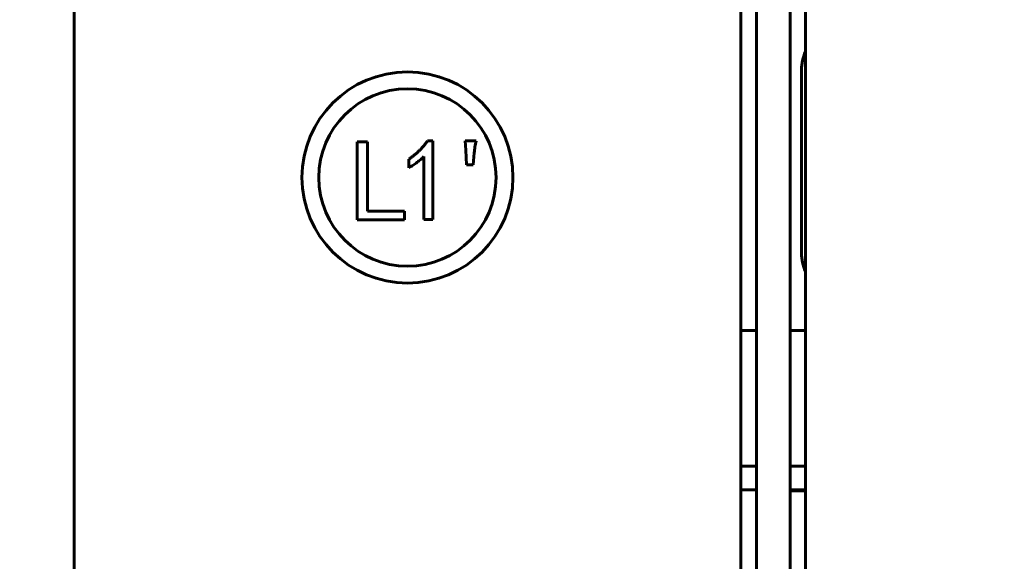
# Model space of a CAD drawing. Header units: millimetres. Extents: x 0 to 420, y 0 to 594.
# Tile 5 of 17: x 144 to 214, y 244 to 283. Entities that reach past the tile are written whole.
import ezdxf

# ---------------------------------------------------------------- set-up
doc = ezdxf.new("R2010")
doc.units = ezdxf.units.MM
doc.linetypes.add('K5LT_BASIC', pattern=[0])
doc.linetypes.add('K5LT_THIN', pattern=[0])
doc.layers.add('Системный слой', color=7, linetype='Continuous')
doc.styles.add('KDIMTEXTSTYLE', font='GOST_AU.SHX', dxfattribs={"width": 0.96, "oblique": 15, "height": 5})
doc.dimstyles.new('KDIMSTYLE (0.20)', dxfattribs={"dimtxt": 5, "dimasz": 1, "dimexe": 2, "dimexo": 0, "dimgap": 1, "dimtad": 1, "dimlfac": 5, "dimtxsty": 'KDIMTEXTSTYLE', "dimsah": 1, "dimcen": 0, "dimdle": 1, "dimadec": 0, "dimazin": 0, "dimtfac": 0.667, "dimtmove": 0, "dimatfit": 3, "dimfxl": 1, "dimtvp": 1, "dimtolj": 1, "dimtzin": 0, "dimarcsym": 0})

# ---------------------------------------------------------------- blocks, each defined once
blk = doc.blocks.new('U44')
at = {"layer": 'Системный слой', "color": 150, "linetype": 'K5LT_BASIC', "lineweight": 60, "true_color": 0x0080ff}
for p, q in [((196.258, 251.201), (195.158, 251.201)), ((199.758, 251.201), (198.658, 251.201))]:
    blk.add_line(p, q, dxfattribs=at)
blk = doc.blocks.new('U45')
at = {"layer": 'Системный слой', "color": 150, "linetype": 'K5LT_BASIC', "lineweight": 60, "true_color": 0x0080ff}
for p, q in [((196.258, 249.527), (195.158, 249.527)), ((199.758, 249.527), (198.658, 249.527))]:
    blk.add_line(p, q, dxfattribs=at)
blk = doc.blocks.new('U67')
at = {"layer": 'Системный слой', "color": 150, "linetype": 'K5LT_BASIC', "lineweight": 60, "true_color": 0x0080ff}
blk.add_line((196.258, 169.384), (196.258, 286.915), dxfattribs=at)
blk = doc.blocks.new('U68')
at = {"layer": 'Системный слой', "color": 150, "linetype": 'K5LT_BASIC', "lineweight": 60, "true_color": 0x0080ff}
blk.add_line((198.658, 169.384), (198.658, 286.915), dxfattribs=at)
blk = doc.blocks.new('U70')
at = {"layer": 'Системный слой', "color": 150, "linetype": 'K5LT_BASIC', "lineweight": 60, "true_color": 0x0080ff}
for p, q in [((196.258, 260.844), (195.158, 260.844)), ((199.758, 260.844), (198.658, 260.844)), ((248.258, 260.844), (247.158, 260.844)), ((251.758, 260.844), (250.658, 260.844))]:
    blk.add_line(p, q, dxfattribs=at)
blk = doc.blocks.new('KDIMARROW_01')
at = {"layer": 'Системный слой'}
blk.add_hatch(color=0, dxfattribs=at).paths.add_polyline_path([(0, 0), (-5, 0.658), (-4.5, 0), (-5, -0.658)])
at = {"layer": 'Системный слой', "color": 0, "linetype": 'K5LT_THIN', "lineweight": 18}
for p, q in [((-4.5, 0), (-5, 0.658)), ((-5, 0.658), (0, 0)), ((0, 0), (-5, -0.658)), ((-5, -0.658), (-4.5, 0)), ((0, 0), (-1, 0))]:
    blk.add_line(p, q, dxfattribs=at)

msp = doc.modelspace()

# ---------------------------------------------------------------- linework, layer by layer
at = {"layer": 'Системный слой', "color": 150, "linetype": 'K5LT_BASIC', "lineweight": 60, "true_color": 0x0080ff}
for p, q in [((147.7575, 191.8437), (147.7575, 283.8437)), ((195.1575, 283.8437), (195.1575, 191.8437)), ((199.7575, 191.8437), (199.7575, 283.8437)), ((199.4575, 266.3437), (199.4575, 279.3437)), ((167.863, 268.6922), (167.863, 274.2397)), ((167.863, 274.2397), (168.6091, 274.2397)), ((168.6091, 274.2397), (168.6091, 269.3086)), ((172.872, 274.3046), (173.2613, 274.3046)), ((173.2613, 274.3046), (173.2613, 268.7246)), ((175.5452, 274.3046), (176.3238, 274.3046)), ((175.6101, 273.6558), (175.5452, 274.3046)), ((172.6125, 268.7246), (172.6125, 273.2016)), ((175.6426, 272.6176), (175.6101, 273.6558)), ((176.1941, 273.4611), (176.1292, 272.6176)), ((171.5419, 272.3905), (171.5419, 273.0069)), ((176.1292, 272.6176), (175.6426, 272.6176)), ((168.6091, 269.3086), (171.2369, 269.3086)), ((171.2369, 269.3086), (171.2369, 268.6922)), ((171.2369, 268.6922), (167.863, 268.6922)), ((173.2613, 268.7246), (172.6125, 268.7246)), ((198.6575, 249.4437), (199.7575, 249.4437))]:
    msp.add_line(p, q, dxfattribs=at)
for radius in [7.5, 6.3]:
    msp.add_circle((171.4494, 271.7081), radius, dxfattribs=at)
for centre, start, end in [((202.4575, 279.3437), 154.158067, 180), ((202.4575, 266.3437), 180, 205.841933)]:
    msp.add_arc(centre, 3, start, end, dxfattribs=at)
for points, knots in [([(171.5419, 273.0069), (171.6085, 273.0531), (171.7408, 273.1447), (171.9285, 273.2938), (172.11, 273.4456), (172.2798, 273.6063), (172.4433, 273.7704), (172.595, 273.9426), (172.7395, 274.1195), (172.8278, 274.2429), (172.872, 274.3046)], [0, 0, 0, 0, 0.1300658, 0.2583133, 0.3846949, 0.5098007, 0.6334788, 0.7564596, 0.8780744, 1, 1, 1, 1]), ([(176.3238, 274.3046), (176.2944, 274.1644), (176.2359, 273.8856), (176.208, 273.6021), (176.1941, 273.4611)], [0, 0, 0, 0, 0.5027795, 1, 1, 1, 1]), ([(172.6125, 273.2016), (172.5386, 273.1307), (172.3864, 272.9847), (172.1304, 272.7818), (171.8482, 272.5805), (171.646, 272.4551), (171.5419, 272.3905)], [0, 0, 0, 0, 0.2279817, 0.4698264, 0.7271404, 1, 1, 1, 1])]:
    msp.add_open_spline(points, degree=3, knots=knots, dxfattribs=at)

# ---------------------------------------------------------------- block references
at = {"layer": 'Системный слой'}
for name in ['U67', 'U68', 'U70', 'U44', 'U45']:
    msp.add_blockref(name, (0, 0), dxfattribs=at)

# ---------------------------------------------------------------- dimensions: what is measured, and where the dimension line sits
at = {"layer": 'Системный слой', "color": 7}
msp.add_linear_dim(base=(137.7575, 318.9437), p1=(160.4575, 150.8437), p2=(196.4575, 318.9437), angle=90, location=(137.7575, 234.8937), text='\\H5.0;\\W0.965;\\Q15;\\H5.0;\\W0.965;\\Q15;\\Q15;В', dimstyle='KDIMSTYLE (0.20)', override={"dimexo": 0, "dimblk1": 'KDIMARROW_01', "dimblk2": 'KDIMARROW_01', "dimse1": 0, "dimse2": 0, "dimclrt": 7, "dimtolj": 1}, dxfattribs=at).render()

doc.saveas('drawing.dxf')
